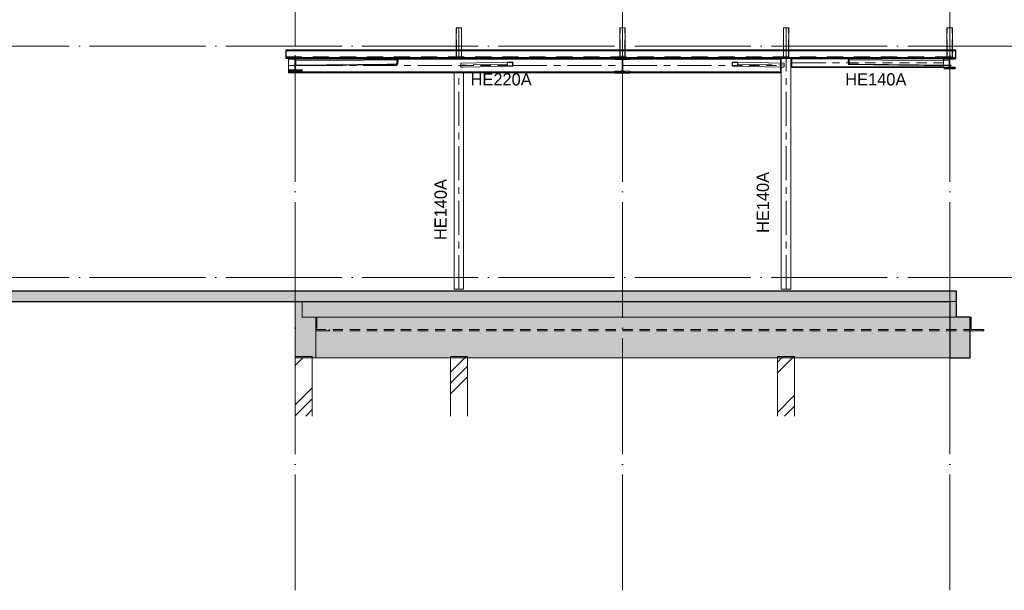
# Model space of a CAD drawing. Header units: millimetres. Extents: x -1359 to 538036, y -4592 to 9900.
# Tile 26 of 43: x 335342 to 349785, y -4592 to 3789. Entities that reach past the tile are written whole.
import ezdxf

# ---------------------------------------------------------------- set-up
doc = ezdxf.new("R2010")
doc.units = ezdxf.units.MM
for name, pattern in [('Overhead', [396.875, 238.125, -158.75]), ('WSP_hartlijn', [800, 500, -100, 100, -100]), ('WSP_hhidden', [250, 150, -100]), ('WSP_stramienlijn', [2000, 1700, -150, 0, -150])]:
    doc.linetypes.add(name, pattern=pattern)
for name, color, linetype, lineweight in [('00_algemeen - 0_18mm', 1, 'Continuous', 13), ('00_algemeen - hartlijn', 7, 'WSP_hartlijn', 13), ('00_algemeen - hhidden - 0_13mm', 7, 'WSP_hhidden', 13), ('00_algemeen - overhead', 7, 'Overhead', 13), ('07_stramien', 4, 'Continuous', 13), ('07_stramien - levels', 7, 'Continuous', 13), ('16_funderingsconstructies', 2, 'Continuous', 18), ('16_funderingsconstructies - voeten en balken -cut-', 3, 'Continuous', 25), ('17_paalfunderingen - prefab', 2, 'Continuous', 18), ('23_vloeren', 2, 'Continuous', 18), ('23_vloeren - hatch', 1, 'Continuous', 18), ('23_vloeren -cut-', 3, 'Continuous', 25), ('28_hoofddraagconstructies - kolommen en liggers', 1, 'Continuous', 13), ('28_hoofddraagconstructies - kolommen en liggers - staal', 1, 'Continuous', 13), ('28_hoofddraagconstructies - kolommen en liggers - staal -cut-', 2, 'Continuous', 13), ('28_hoofddraagconstructies - tags', 7, 'Continuous', 18)]:
    doc.layers.add(name, color=color, linetype=linetype, lineweight=lineweight)
doc.layers.add('16_funderingsconstructies - voeten en balken', color=2, linetype='Continuous')
doc.styles.add('Revittext_1', font='txt', dxfattribs={"height": 180})
pattern_1 = [(45, (9142.7, 0), (-449.013, 449.013), []), (45, (9301.45, 0), (0, 898.026), []), (45, (8983.95, 0), (0, 898.026), [])]

# ---------------------------------------------------------------- blocks, each defined once
blk = doc.blocks.new('28_WSP_SC_staal - HE v21-0 - HE140A - S235-1323464-as 5_')
at = {"layer": '00_algemeen - hartlijn'}
blk.add_line((21800, -170), (21800, 3010), dxfattribs=at)
blk = doc.blocks.new('28_WSP_SF_staal - RHS v18-0 - SHSC 60x60x4 - S275-1332421-as 5_')
at = {"layer": '28_hoofddraagconstructies - kolommen en liggers', "linetype": 'WSP_hhidden'}
h = blk.add_hatch(color=256, dxfattribs=at)
h.paths.add_polyline_path([(22583, 3105), (22585, 3106), (22583, 3109)])
h.paths.add_polyline_path([(22580, 3105), (22583, 3105), (22582, 3109)])
h.paths.add_polyline_path([(22518, 3105), (22517, 3109), (22516, 3105)])
h.paths.add_polyline_path([(22580, 3105), (22580, 3109), (22518, 3109), (22518, 3105), (22527, 3105)])
h.paths.add_polyline_path([(22516, 3105), (22516, 3109), (22514, 3106)])
h.paths.add_polyline_path([(22514, 3106), (22515, 3110), (22512, 3106)])
h.paths.add_polyline_path([(22585, 3106), (22587, 3107), (22584, 3110)])
h.paths.add_polyline_path([(22512, 3106), (22513, 3111), (22510, 3107)])
h.paths.add_polyline_path([(22591, 3111), (22592, 3113), (22592, 3159), (22587, 3157), (22586, 3113)])
h.paths.add_polyline_path([(22590, 3110), (22591, 3111), (22586, 3112)])
h.paths.add_polyline_path([(22587, 3107), (22590, 3110), (22585, 3111)])
h.paths.add_polyline_path([(22507, 3112), (22512, 3113), (22513, 3157), (22508, 3159), (22508, 3157), (22507, 3113)])
h.paths.add_polyline_path([(22508, 3110), (22513, 3112), (22507, 3112)])
h.paths.add_polyline_path([(22510, 3107), (22513, 3112), (22508, 3110), (22509, 3109)])
h.paths.add_polyline_path([(22587, 3158), (22592, 3159), (22592, 3160)])
h.paths.add_polyline_path([(22514, 3158), (22509, 3161), (22508, 3159)])
h.paths.add_polyline_path([(22584, 3165), (22581, 3165), (22582, 3161)])
h.paths.add_polyline_path([(22586, 3164), (22584, 3165), (22583, 3161)])
h.paths.add_polyline_path([(22588, 3164), (22586, 3164), (22584, 3160)])
h.paths.add_polyline_path([(22589, 3163), (22588, 3164), (22586, 3159)])
h.paths.add_polyline_path([(22586, 3159), (22592, 3160), (22589, 3163)])
h.paths.add_polyline_path([(22514, 3164), (22517, 3161), (22517, 3165)])
h.paths.add_polyline_path([(22512, 3163), (22516, 3160), (22514, 3164)])
h.paths.add_polyline_path([(22514, 3159), (22512, 3163), (22509, 3161)])
h.paths.add_polyline_path([(22518, 3161), (22519, 3165), (22517, 3165)])
h.paths.add_polyline_path([(22527, 3161), (22581, 3161), (22581, 3165), (22519, 3165), (22519, 3161)])
at = {"layer": '00_algemeen - hartlijn'}
blk.add_line((22507, 3135), (21829, 3122), dxfattribs=at)
at = {"layer": '28_hoofddraagconstructies - kolommen en liggers - staal'}
for p, q in [((21829, 3100), (21829, 3144)), ((22519, 3165), (21835, 3151)), ((21866, 3091), (21835, 3091)), ((21866, 3091), (22581, 3105))]:
    blk.add_line(p, q, dxfattribs=at)
for centre, start_param, end_param in [((21835, 3143), 0, 1.542564), ((21835, 3099), 1.542564, 3.11336)]:
    blk.add_ellipse(centre, major_axis=(-0.16, 8), ratio=0.706966, start_param=start_param, end_param=end_param, dxfattribs=at)
at = {"layer": '28_hoofddraagconstructies - kolommen en liggers - staal -cut-'}
for p, q in [((22508, 3157), (22507, 3113)), ((22512, 3113), (22513, 3157)), ((22580, 3109), (22518, 3109)), ((22518, 3105), (22579, 3105)), ((22581, 3165), (22519, 3165)), ((22519, 3165), (22519, 3165)), ((22519, 3161), (22581, 3161)), ((22587, 3157), (22586, 3113)), ((22592, 3113), (22593, 3157))]:
    blk.add_line(p, q, dxfattribs=at)
at = {"layer": '28_hoofddraagconstructies - kolommen en liggers - staal -cut-', "flags": 128}
for points in [[(22507, 3113), (22507, 3112), (22508, 3110), (22509, 3109), (22510, 3107), (22512, 3106), (22514, 3106), (22516, 3105), (22518, 3105)], [(22518, 3165), (22517, 3165), (22514, 3164), (22512, 3163), (22510, 3162), (22509, 3161), (22508, 3159), (22508, 3157)], [(22518, 3109), (22517, 3109), (22516, 3109), (22515, 3110), (22514, 3110), (22513, 3111), (22513, 3112), (22513, 3112), (22512, 3113)], [(22513, 3157), (22514, 3158), (22514, 3159), (22515, 3160), (22516, 3160), (22517, 3161), (22518, 3161), (22519, 3161)], [(22593, 3157), (22592, 3159), (22592, 3160), (22591, 3162), (22589, 3163), (22588, 3164), (22586, 3164), (22584, 3165), (22581, 3165)], [(22581, 3161), (22582, 3161), (22583, 3161), (22584, 3160), (22585, 3160), (22586, 3159), (22586, 3159), (22587, 3158), (22587, 3157)], [(22581, 3105), (22583, 3105), (22585, 3106), (22587, 3107), (22589, 3108), (22590, 3110), (22591, 3111), (22592, 3113)], [(22586, 3113), (22586, 3112), (22585, 3111), (22585, 3111), (22584, 3110), (22583, 3109), (22582, 3109)]]:
    blk.add_lwpolyline(points, dxfattribs=at)
blk = doc.blocks.new('28_WSP_SC_staal - HE v21-0 - HE140A - S235-1323463-as 5_')
at = {"layer": '00_algemeen - hartlijn'}
blk.add_line((26600, -170), (26600, 3220), dxfattribs=at)
at = {"layer": '28_hoofddraagconstructies - kolommen en liggers', "linetype": 'WSP_hhidden'}
for p, q in [((26530, 3220), (26670, 3220)), ((26530, 3091), (26530, 3152))]:
    blk.add_line(p, q, dxfattribs=at)
at = {"layer": '28_hoofddraagconstructies - kolommen en liggers - staal'}
for p, q in [((26530, 3152), (26530, 3220)), ((26670, 3220), (26670, -170)), ((26530, -170), (26530, 3091)), ((26670, -170), (26530, -170))]:
    blk.add_line(p, q, dxfattribs=at)
blk = doc.blocks.new('28_WSP_SF_staal - HE v21-0 - HE220A-1150464-as 5_')
at = {"layer": '00_algemeen - hartlijn'}
for p, q in [((19300, 3115), (19395, 3115)), ((19404, 3115), (19429, 3115)), ((19438, 3115), (19587, 3115)), ((19596, 3115), (21867, 3115)), ((22592, 3115), (24195, 3115)), ((24205, 3115), (25808, 3115))]:
    blk.add_line(p, q, dxfattribs=at)
at = {"layer": '28_hoofddraagconstructies - kolommen en liggers', "linetype": 'WSP_hhidden'}
for p, q in [((19300, 3209), (19500, 3209)), ((19300, 3207), (19300, 3208)), ((19422, 3220), (19378, 3220)), ((24310, 3220), (24090, 3220)), ((24090, 3209), (24310, 3209)), ((19396, 3115), (19404, 3115)), ((21867, 3115), (22592, 3115)), ((24195, 3115), (24205, 3115)), ((25808, 3115), (26517, 3115)), ((26517, 3152), (26517, 3091)), ((19300, 3022), (19300, 3022)), ((24090, 3021), (24310, 3021)), ((24090, 3010), (24310, 3010))]:
    blk.add_line(p, q, dxfattribs=at)
at = {"layer": '28_hoofddraagconstructies - kolommen en liggers - staal'}
for p, q in [((19300, 3191), (19300, 3207)), ((19300, 3050), (19300, 3191)), ((24090, 3220), (19500, 3220)), ((19500, 3209), (24090, 3209)), ((26517, 3220), (24310, 3220)), ((24310, 3209), (26517, 3209)), ((26517, 3220), (26517, 3209)), ((26517, 3209), (26517, 3191)), ((26517, 3191), (26517, 3152)), ((26517, 3091), (26517, 3039)), ((26517, 3039), (26517, 3021)), ((19300, 3021), (19300, 3022)), ((19300, 3010), (19300, 3021)), ((19300, 3021), (24090, 3021)), ((19300, 3010), (24090, 3010)), ((24310, 3021), (26517, 3021)), ((24310, 3010), (26517, 3010)), ((26517, 3021), (26517, 3010))]:
    blk.add_line(p, q, dxfattribs=at)
blk = doc.blocks.new('28_WSP_SF_staal - HE v21-0 - HE140A-1328805-as 5_')
at = {"layer": '00_algemeen - hartlijn'}
for p, q in [((26683, 3154), (27512, 3154)), ((28887, 3154), (28907, 3154))]:
    blk.add_line(p, q, dxfattribs=at)
at = {"layer": '28_hoofddraagconstructies - kolommen en liggers', "linetype": 'WSP_hhidden'}
blk.add_line((27512, 3154), (28886, 3154), dxfattribs=at)
blk = doc.blocks.new('17_WSP_FD_prefab - fundatiepaal v18-0 - 250x250-1088808-as 5_')
at = {"layer": '16_funderingsconstructies', "lineweight": 13}
h = blk.add_hatch(dxfattribs=at)
h.set_pattern_fill('FP_1', color=50, style=0, pattern_type=2)
h.set_pattern_definition(pattern_1)
h.paths.add_polyline_path([(19500, -2034), (19650, -2034), (19650, -1180), (19400, -1180), (19400, -2034)])
at = {"layer": '16_funderingsconstructies', "color": 135, "lineweight": 13}
for q in [(19400, -1160), (19650, -1180)]:
    blk.add_line((19650, -1160), q, dxfattribs=at)
at = {"layer": '17_paalfunderingen - prefab', "color": 55}
for p, q in [((19400, -2034), (19400, -1180)), ((19650, -1180), (19650, -2034))]:
    blk.add_line(p, q, dxfattribs=at)
blk = doc.blocks.new('17_WSP_FD_prefab - fundatiepaal v18-0 - 250x250-V80-as 5_')
at = {"layer": '16_funderingsconstructies', "lineweight": 13}
h = blk.add_hatch(dxfattribs=at)
h.set_pattern_fill('FP_1', color=50, style=0, pattern_type=2)
h.set_pattern_definition(pattern_1)
h.paths.add_polyline_path([(21675, -2034), (21925, -2034), (21925, -1160), (21675, -1160)])
at = {"layer": '17_paalfunderingen - prefab', "color": 55}
for p, q in [((21675, -2034), (21675, -1160)), ((21925, -1160), (21675, -1160)), ((21925, -1160), (21925, -2034))]:
    blk.add_line(p, q, dxfattribs=at)
blk = doc.blocks.new('17_WSP_FD_prefab - fundatiepaal v18-0 - 250x250-V81-as 5_')
at = {"layer": '16_funderingsconstructies', "lineweight": 13}
h = blk.add_hatch(dxfattribs=at)
h.set_pattern_fill('FP_1', color=50, style=0, pattern_type=2)
h.set_pattern_definition(pattern_1)
h.paths.add_polyline_path([(26475, -2034), (26725, -2034), (26725, -1160), (26475, -1160)])
at = {"layer": '17_paalfunderingen - prefab', "color": 55}
for p, q in [((26475, -2034), (26475, -1160)), ((26725, -1160), (26475, -1160)), ((26725, -1160), (26725, -2034))]:
    blk.add_line(p, q, dxfattribs=at)
blk = doc.blocks.new('28_WSP_SF_staal - HFL v21-0 - Lequ 200x200x16 - S235-1217671-as 5_')
at = {"layer": '28_hoofddraagconstructies - kolommen en liggers', "linetype": 'WSP_hhidden'}
blk.add_line((19700, -764), (29300, -764), dxfattribs=at)
blk = doc.blocks.new('28_WSP_SC_staal - RHS v18-0 - SHSC 80x80x4 - S275-V88-as 5_')
at = {"layer": '00_algemeen - hartlijn'}
blk.add_line((29000, 3341), (29000, 3670), dxfattribs=at)
at = {"layer": '00_algemeen - hhidden - 0_13mm'}
for p, q in [((28964, 3341), (28964, 3670)), ((29036, 3341), (29036, 3670))]:
    blk.add_line(p, q, dxfattribs=at)
at = {"layer": '28_hoofddraagconstructies - kolommen en liggers', "linetype": 'WSP_hhidden'}
for p, q in [((28960, 3341), (28960, 3220)), ((28964, 3220), (28964, 3341)), ((29000, 3220), (29000, 3341)), ((29036, 3220), (29036, 3341)), ((29040, 3220), (29040, 3341)), ((28968, 3220), (28960, 3220)), ((29032, 3220), (28968, 3220)), ((29040, 3220), (29032, 3220))]:
    blk.add_line(p, q, dxfattribs=at)
at = {"layer": '28_hoofddraagconstructies - kolommen en liggers - staal'}
for p, q in [((28960, 3670), (28960, 3341)), ((28960, 3670), (28968, 3670)), ((28968, 3670), (29032, 3670)), ((29032, 3670), (29040, 3670)), ((29040, 3341), (29040, 3670))]:
    blk.add_line(p, q, dxfattribs=at)
blk = doc.blocks.new('28_WSP_SC_staal - RHS v18-0 - SHSC 80x80x4 - S275-V89-as 5_')
at = {"layer": '00_algemeen - hartlijn'}
blk.add_line((26600, 3341), (26600, 3670), dxfattribs=at)
at = {"layer": '00_algemeen - hhidden - 0_13mm'}
for p, q in [((26564, 3341), (26564, 3670)), ((26636, 3341), (26636, 3670))]:
    blk.add_line(p, q, dxfattribs=at)
at = {"layer": '28_hoofddraagconstructies - kolommen en liggers', "linetype": 'WSP_hhidden'}
for p, q in [((26560, 3341), (26560, 3220)), ((26564, 3220), (26564, 3341)), ((26600, 3220), (26600, 3341)), ((26636, 3220), (26636, 3341)), ((26640, 3220), (26640, 3341))]:
    blk.add_line(p, q, dxfattribs=at)
at = {"layer": '28_hoofddraagconstructies - kolommen en liggers - staal'}
for p, q in [((26560, 3670), (26560, 3341)), ((26560, 3670), (26568, 3670)), ((26568, 3670), (26632, 3670)), ((26632, 3670), (26640, 3670)), ((26640, 3341), (26640, 3670))]:
    blk.add_line(p, q, dxfattribs=at)
blk = doc.blocks.new('28_WSP_SC_staal - RHS v18-0 - SHSC 80x80x4 - S275-V90-as 5_')
at = {"layer": '00_algemeen - hartlijn'}
blk.add_line((24200, 3341), (24200, 3670), dxfattribs=at)
at = {"layer": '00_algemeen - hhidden - 0_13mm'}
for p, q in [((24164, 3341), (24164, 3670)), ((24236, 3341), (24236, 3670))]:
    blk.add_line(p, q, dxfattribs=at)
at = {"layer": '28_hoofddraagconstructies - kolommen en liggers', "linetype": 'WSP_hhidden'}
for p, q in [((24160, 3341), (24160, 3220)), ((24164, 3220), (24164, 3341)), ((24200, 3220), (24200, 3341)), ((24236, 3220), (24236, 3341)), ((24240, 3220), (24240, 3341))]:
    blk.add_line(p, q, dxfattribs=at)
at = {"layer": '28_hoofddraagconstructies - kolommen en liggers - staal'}
for p, q in [((24160, 3670), (24160, 3341)), ((24160, 3670), (24168, 3670)), ((24168, 3670), (24232, 3670)), ((24232, 3670), (24240, 3670)), ((24240, 3341), (24240, 3670))]:
    blk.add_line(p, q, dxfattribs=at)
blk = doc.blocks.new('28_WSP_SC_staal - RHS v18-0 - SHSC 80x80x4 - S275-V91-as 5_')
at = {"layer": '00_algemeen - hartlijn'}
blk.add_line((21800, 3341), (21800, 3670), dxfattribs=at)
at = {"layer": '00_algemeen - hhidden - 0_13mm'}
for p, q in [((21764, 3341), (21764, 3670)), ((21836, 3341), (21836, 3670))]:
    blk.add_line(p, q, dxfattribs=at)
at = {"layer": '28_hoofddraagconstructies - kolommen en liggers', "linetype": 'WSP_hhidden'}
for p, q in [((21760, 3341), (21760, 3220)), ((21764, 3220), (21764, 3341)), ((21800, 3220), (21800, 3341)), ((21836, 3220), (21836, 3341)), ((21840, 3220), (21840, 3341))]:
    blk.add_line(p, q, dxfattribs=at)
at = {"layer": '28_hoofddraagconstructies - kolommen en liggers - staal'}
for p, q in [((21760, 3670), (21760, 3341)), ((21760, 3670), (21768, 3670)), ((21768, 3670), (21832, 3670)), ((21832, 3670), (21840, 3670)), ((21840, 3341), (21840, 3670))]:
    blk.add_line(p, q, dxfattribs=at)
blk = doc.blocks.new('28_WSP_SF_staal - HFL v21-0 - Lequ 70x70x7-1325706-as 5_')
at = {"layer": '28_hoofddraagconstructies - kolommen en liggers', "linetype": 'WSP_hhidden'}
blk.add_hatch(color=256, dxfattribs=at).paths.add_polyline_path([(20746, 3128), (20904, 3128), (20907, 3198), (20898, 3198), (20891, 3194), (20889, 3143), (20886, 3140), (20882, 3137), (20872, 3135), (20869, 3135), (20750, 3134), (20749, 3133), (20747, 3131)])
for p, q in [((19404, 3122), (19396, 3122)), ((19404, 3115), (19396, 3115)), ((19404, 3114), (19396, 3114)), ((20872, 3135), (20869, 3135))]:
    blk.add_line(p, q, dxfattribs=at)
blk.add_ellipse((19402, 3130), major_axis=(-0.09, 9), ratio=0.442926, start_param=3.642922, end_param=3.904721, dxfattribs=at)
at = {"layer": '28_hoofddraagconstructies - kolommen en liggers - staal'}
for p, q in [((19406, 3129), (19406, 3179)), ((20901, 3198), (19408, 3183)), ((19378, 3115), (19378, 3117)), ((19395, 3115), (19378, 3115)), ((19395, 3114), (19379, 3115)), ((19395, 3122), (19380, 3122)), ((20757, 3135), (19404, 3122)), ((20746, 3128), (19404, 3115)), ((19409, 3113), (19404, 3114)), ((20904, 3128), (19409, 3113))]:
    blk.add_line(p, q, dxfattribs=at)
for centre, major_axis, start_param, end_param in [((19408, 3179), (-0.04, 4.5), 0, 1.548526), ((19380, 3117), (-0.04, 4.5), 0, 1.548526), ((19402, 3130), (-0.09, 9), 3.942372, 4.690119)]:
    blk.add_ellipse(centre, major_axis=major_axis, ratio=0.442926, start_param=start_param, end_param=end_param, dxfattribs=at)
at = {"layer": '28_hoofddraagconstructies - kolommen en liggers - staal -cut-'}
for p, q in [((20891, 3194), (20889, 3144)), ((20902, 3198), (20901, 3198)), ((20907, 3198), (20902, 3198)), ((20904, 3128), (20907, 3198)), ((20747, 3131), (20746, 3128)), ((20746, 3128), (20904, 3128)), ((20869, 3135), (20757, 3135)), ((20757, 3135), (20757, 3135)), ((20869, 3135), (20869, 3135))]:
    blk.add_line(p, q, dxfattribs=at)
at = {"layer": '28_hoofddraagconstructies - kolommen en liggers - staal -cut-', "flags": 128}
for points in [[(20900, 3198), (20900, 3198), (20898, 3198), (20897, 3198), (20895, 3197), (20894, 3196), (20893, 3196), (20892, 3195), (20892, 3194), (20891, 3194)], [(20755, 3135), (20755, 3135), (20753, 3135), (20752, 3134), (20750, 3134), (20749, 3133), (20748, 3133), (20747, 3132), (20747, 3131), (20747, 3131)], [(20889, 3144), (20889, 3143), (20888, 3141), (20886, 3140), (20884, 3138), (20882, 3137), (20879, 3136), (20876, 3136), (20872, 3135)]]:
    blk.add_lwpolyline(points, dxfattribs=at)
blk = doc.blocks.new('28_WSP_SF_staal - HFL v21-0 - Lequ 70x70x7-1325703-as 5_')
at = {"layer": '28_hoofddraagconstructies - kolommen en liggers', "linetype": 'WSP_hhidden'}
blk.add_hatch(color=256, dxfattribs=at).paths.add_polyline_path([(27615, 3128), (27669, 3128), (27665, 3134), (27659, 3135), (27541, 3136), (27531, 3139), (27528, 3142), (27528, 3144), (27526, 3194), (27517, 3198), (27510, 3198), (27513, 3128), (27530, 3128)])
for p, q in [((27548, 3135), (27544, 3135)), ((29003, 3122), (28997, 3122)), ((29003, 3115), (28997, 3115)), ((29003, 3114), (28997, 3114))]:
    blk.add_line(p, q, dxfattribs=at)
at = {"layer": '28_hoofddraagconstructies - kolommen en liggers - staal'}
for p, q in [((28992, 3183), (27516, 3198)), ((28994, 3179), (28994, 3129)), ((28991, 3113), (27513, 3128)), ((28997, 3122), (27659, 3135)), ((28997, 3115), (27669, 3128)), ((28997, 3114), (28991, 3113)), ((29021, 3122), (29003, 3122)), ((29022, 3115), (29003, 3114)), ((29022, 3115), (29003, 3115)), ((29022, 3117), (29022, 3115))]:
    blk.add_line(p, q, dxfattribs=at)
for centre, major_axis, start_param, end_param in [((28992, 3179), (0.04, 4.5), 4.73471, 6.283185), ((28998, 3130), (0.09, 9), 1.593117, 2.640315), ((29020, 3117), (0.04, 4.5), 4.73471, 6.283185)]:
    blk.add_ellipse(centre, major_axis=major_axis, ratio=0.447053, start_param=start_param, end_param=end_param, dxfattribs=at)
at = {"layer": '28_hoofddraagconstructies - kolommen en liggers - staal -cut-'}
for p, q in [((27516, 3198), (27510, 3198)), ((27510, 3198), (27513, 3128)), ((27516, 3198), (27516, 3198)), ((27528, 3144), (27526, 3194)), ((27513, 3128), (27669, 3128)), ((27659, 3135), (27548, 3135)), ((27548, 3135), (27548, 3135)), ((27659, 3135), (27659, 3135)), ((27669, 3128), (27669, 3131))]:
    blk.add_line(p, q, dxfattribs=at)
at = {"layer": '28_hoofddraagconstructies - kolommen en liggers - staal -cut-', "flags": 128}
for points in [[(27526, 3194), (27526, 3194), (27525, 3195), (27524, 3196), (27523, 3197), (27521, 3197), (27519, 3198), (27517, 3198), (27517, 3198)], [(27544, 3135), (27541, 3136), (27537, 3137), (27534, 3138), (27531, 3139), (27529, 3141), (27528, 3142), (27528, 3144)], [(27669, 3131), (27669, 3131), (27668, 3132), (27667, 3133), (27666, 3134), (27665, 3134), (27663, 3135), (27661, 3135), (27660, 3135)]]:
    blk.add_lwpolyline(points, dxfattribs=at)
blk = doc.blocks.new('28_WSP_SF_staal - RHS v18-0 - SHSC 60x60x4 - S275-1332407-as 5_')
at = {"layer": '28_hoofddraagconstructies - kolommen en liggers', "linetype": 'WSP_hhidden'}
h = blk.add_hatch(color=256, dxfattribs=at)
h.paths.add_polyline_path([(25882, 3105), (25884, 3105), (25883, 3109)])
h.paths.add_polyline_path([(25817, 3105), (25817, 3109), (25815, 3106)])
h.paths.add_polyline_path([(25820, 3105), (25818, 3109), (25817, 3105)])
h.paths.add_polyline_path([(25834, 3105), (25882, 3105), (25882, 3109), (25820, 3109), (25820, 3105)])
h.paths.add_polyline_path([(25884, 3105), (25886, 3106), (25884, 3109)])
h.paths.add_polyline_path([(25886, 3106), (25888, 3106), (25885, 3110)])
h.paths.add_polyline_path([(25815, 3106), (25816, 3110), (25813, 3107)])
h.paths.add_polyline_path([(25888, 3106), (25890, 3107), (25887, 3111)])
h.paths.add_polyline_path([(25809, 3111), (25814, 3113), (25813, 3157), (25808, 3159), (25807, 3157), (25808, 3113)])
h.paths.add_polyline_path([(25810, 3110), (25814, 3112), (25809, 3111)])
h.paths.add_polyline_path([(25813, 3107), (25815, 3111), (25810, 3110), (25811, 3108)])
h.paths.add_polyline_path([(25893, 3112), (25893, 3113), (25892, 3159), (25887, 3157), (25888, 3113)])
h.paths.add_polyline_path([(25892, 3110), (25893, 3112), (25887, 3112)])
h.paths.add_polyline_path([(25890, 3107), (25892, 3110), (25887, 3112)])
h.paths.add_polyline_path([(25813, 3158), (25808, 3160), (25808, 3159)])
h.paths.add_polyline_path([(25886, 3158), (25892, 3159), (25891, 3161)])
h.paths.add_polyline_path([(25816, 3165), (25818, 3161), (25819, 3165)])
h.paths.add_polyline_path([(25814, 3164), (25817, 3161), (25816, 3165)])
h.paths.add_polyline_path([(25812, 3164), (25816, 3160), (25814, 3164)])
h.paths.add_polyline_path([(25811, 3163), (25814, 3159), (25812, 3164)])
h.paths.add_polyline_path([(25814, 3159), (25811, 3163), (25808, 3160)])
h.paths.add_polyline_path([(25886, 3164), (25883, 3165), (25883, 3161)])
h.paths.add_polyline_path([(25888, 3163), (25886, 3164), (25884, 3160)])
h.paths.add_polyline_path([(25886, 3159), (25891, 3161), (25888, 3163)])
h.paths.add_polyline_path([(25882, 3161), (25883, 3165), (25881, 3165)])
h.paths.add_polyline_path([(25834, 3161), (25881, 3161), (25881, 3165), (25819, 3165), (25819, 3161)])
at = {"layer": '00_algemeen - hartlijn'}
blk.add_line((25893, 3135), (26571, 3122), dxfattribs=at)
at = {"layer": '28_hoofddraagconstructies - kolommen en liggers', "linetype": 'WSP_hhidden'}
for p in [(26530, 3091), (26565, 3091)]:
    blk.add_line(p, (26534, 3091), dxfattribs=at)
at = {"layer": '28_hoofddraagconstructies - kolommen en liggers - staal'}
for p, q in [((25819, 3105), (26530, 3091)), ((26565, 3151), (25881, 3165)), ((26571, 3144), (26571, 3100))]:
    blk.add_line(p, q, dxfattribs=at)
for centre, start_param, end_param in [((26565, 3143), 4.740621, 6.283185), ((26565, 3099), 3.169825, 4.740621)]:
    blk.add_ellipse(centre, major_axis=(0.16, 8), ratio=0.706966, start_param=start_param, end_param=end_param, dxfattribs=at)
at = {"layer": '28_hoofddraagconstructies - kolommen en liggers - staal -cut-'}
for p, q in [((25807, 3157), (25808, 3113)), ((25814, 3113), (25813, 3157)), ((25881, 3165), (25819, 3165)), ((25819, 3161), (25881, 3161)), ((25882, 3109), (25820, 3109)), ((25820, 3109), (25820, 3109)), ((25821, 3105), (25882, 3105)), ((25881, 3165), (25881, 3165)), ((25887, 3157), (25888, 3113)), ((25893, 3113), (25892, 3157))]:
    blk.add_line(p, q, dxfattribs=at)
at = {"layer": '28_hoofddraagconstructies - kolommen en liggers - staal -cut-', "flags": 128}
for points in [[(25819, 3165), (25816, 3165), (25814, 3164), (25812, 3164), (25811, 3163), (25809, 3162), (25808, 3160), (25808, 3159), (25807, 3157)], [(25808, 3113), (25809, 3111), (25810, 3110), (25811, 3108), (25813, 3107), (25815, 3106), (25817, 3105), (25819, 3105)], [(25813, 3157), (25813, 3158), (25814, 3159), (25814, 3159), (25815, 3160), (25816, 3160), (25817, 3161), (25818, 3161), (25819, 3161)], [(25818, 3109), (25817, 3109), (25816, 3110), (25815, 3111), (25815, 3111), (25814, 3112), (25814, 3113)], [(25881, 3161), (25882, 3161), (25883, 3161), (25884, 3160), (25885, 3160), (25886, 3159), (25886, 3158), (25887, 3157)], [(25891, 3161), (25890, 3162), (25888, 3163), (25886, 3164), (25883, 3165), (25882, 3165)], [(25882, 3105), (25884, 3105), (25886, 3106), (25888, 3106), (25890, 3107), (25891, 3109), (25892, 3110), (25893, 3112), (25893, 3113)], [(25888, 3113), (25887, 3112), (25887, 3112), (25887, 3111), (25886, 3110), (25885, 3110), (25884, 3109), (25883, 3109), (25882, 3109)], [(25892, 3157), (25892, 3159), (25891, 3161)]]:
    blk.add_lwpolyline(points, dxfattribs=at)

msp = doc.modelspace()

# ---------------------------------------------------------------- hatches: boundary and pattern name
at = {"layer": '16_funderingsconstructies - voeten en balken'}
for points in [[(339384.4, -1180), (339684.4, -1180), (339684.4, -580), (339484.4, -580), (339484.4, -350), (339384.4, -350), (339384.4, -514.6)], [(339684.4, -1180), (348984.4, -1180), (348984.4, -350), (339484.4, -350), (339484.4, -580), (339684.4, -580)], [(349284.4, -1180), (349284.4, -580), (349084.4, -580), (349084.4, -350), (348984.4, -350), (348984.4, -1180)]]:
    msp.add_hatch(color=90, dxfattribs=at).paths.add_polyline_path(points)
at = {"layer": '23_vloeren - hatch'}
msp.add_hatch(color=10, dxfattribs=at).paths.add_polyline_path([(349084.4, -350), (349084.4, -200), (323604.4, -200), (323604.4, -350), (348984.4, -350)])
at = {"layer": '28_hoofddraagconstructies - kolommen en liggers - staal'}
for points in [[(339484.4, 3035.1), (339484.4, 3050.1), (339402.9, 3050.5), (339395.7, 3054), (339390.7, 3060.3), (339388.9, 3068.1), (339389.4, 3206.1), (339392.8, 3213.3), (339399.1, 3218.3), (339406.9, 3220.1), (339484.4, 3220.1), (339484.4, 3235.1), (339284.4, 3235.1), (339284.4, 3220.1), (339365.9, 3219.7), (339373.1, 3216.2), (339378.1, 3209.9), (339379.9, 3202.1), (339379.5, 3064.1), (339376, 3056.9), (339369.7, 3051.9), (339361.9, 3050.1), (339284.4, 3050.1), (339284.4, 3035.1)], [(344292.4, 3015.1), (344294.4, 3015.1), (344294.4, 3031.1), (344203.2, 3031.5), (344195.9, 3035), (344191, 3041.3), (344189.2, 3049.1), (344189.6, 3205.1), (344193.1, 3212.3), (344199.4, 3217.3), (344207.6, 3219.1), (344294.4, 3219.1), (344294.4, 3235.1), (344074.4, 3235.1), (344074.4, 3219.1), (344165.7, 3218.7), (344172.9, 3215.2), (344177.9, 3208.9), (344179.7, 3201.1), (344179.2, 3045.1), (344175.7, 3037.9), (344169.5, 3032.9), (344161.7, 3031.1), (344074.4, 3031.1), (344074.4, 3015.1)], [(349040.5, 3083.1), (349064.4, 3083.1), (349064.4, 3092.1), (348999.1, 3092.5), (348993.1, 3095.4), (348988.9, 3100.6), (348987.4, 3107.1), (348987.8, 3214.4), (348990.7, 3220.5), (348995.9, 3224.6), (349002.4, 3226.1), (349064.4, 3226.1), (349064.4, 3235.1), (348904.4, 3235.1), (348904.4, 3226.1), (348969.8, 3225.7), (348975.8, 3222.8), (348979.9, 3217.6), (348981.4, 3211.1), (348981, 3103.7), (348978.1, 3097.7), (348972.9, 3093.6), (348966.4, 3092.1), (348904.4, 3092.1), (348904.4, 3083.1)], [(349484.4, -780), (349484.4, -773), (349481.8, -766.6), (349475.4, -764), (349318.4, -764), (349305.7, -758.7), (349300.4, -746), (349300.4, -589), (349297.8, -582.6), (349291.4, -580), (349284.4, -580), (349284.4, -780)]]:
    msp.add_hatch(color=256, dxfattribs=at).paths.add_polyline_path(points)

# ---------------------------------------------------------------- linework, layer by layer
at = {"layer": '00_algemeen - 0_18mm'}
msp.add_line((339244.4, 3330.3), (349074.4, 3330.3), dxfattribs=at)
at = {"layer": '00_algemeen - overhead'}
msp.add_line((339244.4, 3243.9), (349074.4, 3243.9), dxfattribs=at)
at = {"layer": '07_stramien', "linetype": 'WSP_stramienlijn'}
for p, q in [((339384.4, -4592.4), (339384.4, 9000)), ((344184.4, -4592.4), (344184.4, 9000)), ((348984.4, -4592.4), (348984.4, 9000))]:
    msp.add_line(p, q, dxfattribs=at)
at = {"layer": '07_stramien - levels', "linetype": 'WSP_stramienlijn'}
for p, q in [((320366.6, 3400), (363635.4, 3400)), ((320366.6, 0), (363635.4, 0))]:
    msp.add_line(p, q, dxfattribs=at)
at = {"layer": '16_funderingsconstructies - voeten en balken', "color": 55, "lineweight": 18}
for p, q in [((339384.4, -1180), (339384.4, -350)), ((349084.4, -350), (348984.4, -350)), ((339684.4, -1180), (339384.4, -1180)), ((339684.4, -1180), (348984.4, -1180))]:
    msp.add_line(p, q, dxfattribs=at)
at = {"layer": '16_funderingsconstructies - voeten en balken -cut-', "color": 8}
for p, q in [((348984.4, -350), (348984.4, -1180)), ((349084.4, -580), (349084.4, -350)), ((349284.4, -580), (349084.4, -580)), ((349284.4, -1180), (349284.4, -580)), ((348984.4, -1180), (349284.4, -1180))]:
    msp.add_line(p, q, dxfattribs=at)
at = {"layer": '23_vloeren'}
for p, q in [((339244.4, 3233.1), (339244.4, 3218.1)), ((339244.4, 3218.1), (339284.4, 3218.1)), ((346501.7, 3218.1), (346514.4, 3218.1)), ((346654.4, 3218.1), (346666.4, 3218.1)), ((348891.7, 3218.1), (348904.4, 3218.1)), ((349064.4, 3218.1), (349074.4, 3218.1)), ((349074.4, 3218.1), (349074.4, 3233.1))]:
    msp.add_line(p, q, dxfattribs=at)
at = {"layer": '23_vloeren', "linetype": 'WSP_hhidden', "lineweight": 13}
for p, q in [((339284.5, 3218.1), (344167.1, 3218.1)), ((344167.4, 3218.1), (344201.5, 3218.1)), ((344201.8, 3218.1), (346501.7, 3218.1)), ((346514.5, 3218.1), (346654.4, 3218.1)), ((346666.5, 3218.1), (348891.7, 3218.1)), ((348904.5, 3218.1), (349064.4, 3218.1))]:
    msp.add_line(p, q, dxfattribs=at)
at = {"layer": '23_vloeren', "color": 55}
msp.add_line((348984.4, -350), (349084.4, -350), dxfattribs=at)
at = {"layer": '23_vloeren -cut-'}
for p, q in [((349074.4, 3341.1), (339244.4, 3341.1)), ((339244.4, 3341.1), (339244.4, 3233.1)), ((349074.4, 3233.1), (349074.4, 3341.1)), ((339244.4, 3233.1), (349074.4, 3233.1))]:
    msp.add_line(p, q, dxfattribs=at)
at = {"layer": '23_vloeren -cut-', "color": 8}
for p, q in [((349084.4, -200), (323604.4, -200)), ((349084.4, -350), (349084.4, -200)), ((324984.4, -350), (348984.4, -350))]:
    msp.add_line(p, q, dxfattribs=at)
at = {"layer": '28_hoofddraagconstructies - kolommen en liggers', "linetype": 'WSP_hhidden'}
for p, q in [((348891.7, 3220.1), (346667.1, 3220.1)), ((348891.7, 3184), (348891.7, 3114.2)), ((339684.4, -780), (339684.4, -580)), ((339684.4, -580), (339684.4, -780)), ((339700.4, -589), (339700.4, -746)), ((339884.4, -780), (339684.4, -780)), ((339684.4, -780), (349284.4, -780)), ((339684.4, -780), (339884.4, -780)), ((339884.4, -773), (339884.4, -780))]:
    msp.add_line(p, q, dxfattribs=at)
at = {"layer": '28_hoofddraagconstructies - kolommen en liggers', "color": 135}
for p, q in [((339484.4, -580), (339484.4, -350)), ((339684.4, -580), (339484.4, -580)), ((339684.4, -1180), (339684.4, -580)), ((349084.4, -580), (339684.4, -580))]:
    msp.add_line(p, q, dxfattribs=at)
at = {"layer": '28_hoofddraagconstructies - kolommen en liggers', "linetype": 'WSP_hhidden', "flags": 128}
for points in [[(339691.6, -580), (339697.8, -582.6), (339700.4, -589)], [(339700.4, -746), (339702.8, -755), (339709.4, -761.6), (339718.2, -764)], [(339875.6, -764), (339881.8, -766.6), (339884.4, -773)], [(349300.4, -746.4), (349302.8, -755), (349304.6, -757.6)], [(349306.9, -759.8), (349309.4, -761.6), (349318, -764)]]:
    msp.add_lwpolyline(points, dxfattribs=at)
at = {"layer": '28_hoofddraagconstructies - kolommen en liggers - staal'}
for p, q in [((339284.4, 3207.6), (339284.4, 3220.1)), ((339361.9, 3207.6), (339284.4, 3207.6)), ((339484.4, 3207.6), (339406.9, 3207.6)), ((339484.4, 3207.6), (339484.4, 3220.1)), ((344074.4, 3205.2), (344074.4, 3219.1)), ((344161.7, 3205.2), (344074.4, 3205.2)), ((344294.4, 3205.2), (344207.2, 3205.2)), ((344294.4, 3205.2), (344294.4, 3219.1)), ((346667.1, 3211.6), (346667.1, 3220.1)), ((346667.1, 3199.6), (346667.1, 3211.6)), ((346667.1, 3211.6), (348891.7, 3211.6)), ((346667.1, 3107.6), (346667.1, 3199.6)), ((348891.7, 3220.1), (348891.7, 3211.6)), ((348891.7, 3211.6), (348891.7, 3199.6)), ((348891.7, 3199.6), (348891.7, 3184.1)), ((348904.4, 3209.7), (348904.4, 3226.1)), ((348966.4, 3209.7), (348904.4, 3209.7)), ((349064.4, 3209.7), (349002.4, 3209.7)), ((349064.4, 3209.7), (349064.4, 3226.1)), ((339284.4, 3022.6), (339284.4, 3035.1)), ((339484.4, 3022.6), (339484.4, 3035.1)), ((346667.1, 3095.6), (346667.1, 3107.6)), ((346667.1, 3087.1), (346667.1, 3095.6)), ((346667.1, 3095.6), (348891.7, 3095.6)), ((346667.1, 3087.1), (348891.7, 3087.1)), ((348891.7, 3114.2), (348891.7, 3107.6)), ((348891.7, 3107.6), (348891.7, 3095.6)), ((348891.7, 3095.6), (348891.7, 3087.1)), ((348904.4, 3066.7), (348904.4, 3083.1)), ((349064.4, 3066.7), (348904.4, 3066.7)), ((349064.4, 3066.7), (349064.4, 3083.1)), ((339484.4, 3022.6), (339284.4, 3022.6)), ((341714.4, -170), (341714.4, 3010.1)), ((341854.4, 3010.1), (341854.4, -170)), ((344074.4, 3001.2), (344074.4, 3015.1)), ((344294.4, 3001.2), (344074.4, 3001.2)), ((344294.4, 3001.2), (344294.4, 3015.1)), ((341854.4, -170), (341714.4, -170)), ((349304.7, -757.6), (349306.8, -759.7))]:
    msp.add_line(p, q, dxfattribs=at)
for centre, major_axis, start_param, end_param in [((339361.9, 3189.6), (18, 0), 0.0211755, 1.5707963), ((339406.9, 3189.6), (18, 0), 1.5707963, 3.1204171), ((344161.7, 3187.2), (18, 0), 0.0211755, 1.5707963), ((344207.2, 3187.2), (18, 0), 1.5707963, 3.1204171), ((348966.4, 3194.7), (15, 0), 0.0254107, 1.5707963), ((349002.4, 3194.7), (15, 0), 1.5707963, 3.116182)]:
    msp.add_ellipse(centre, major_axis=major_axis, ratio=0.9998007, start_param=start_param, end_param=end_param, dxfattribs=at)
at = {"layer": '28_hoofddraagconstructies - kolommen en liggers - staal -cut-'}
for p, q in [((339284.4, 3235.1), (339284.4, 3220.1)), ((339484.4, 3235.1), (339284.4, 3235.1)), ((339284.4, 3220.1), (339361.9, 3220.1)), ((339379.9, 3202.1), (339379.9, 3068.1)), ((339388.9, 3068.1), (339388.9, 3202.1)), ((339406.9, 3220.1), (339484.4, 3220.1)), ((339484.4, 3220.1), (339484.4, 3235.1)), ((344074.4, 3235.1), (344074.4, 3219.1)), ((344294.4, 3235.1), (344074.4, 3235.1)), ((344074.4, 3219.1), (344161.7, 3219.1)), ((344179.7, 3201.1), (344179.7, 3049.1)), ((344189.2, 3049.1), (344189.2, 3201.1)), ((344207.2, 3219.1), (344294.4, 3219.1)), ((344294.4, 3219.1), (344294.4, 3235.1)), ((348904.4, 3235.1), (348904.4, 3226.1)), ((349064.4, 3235.1), (348904.4, 3235.1)), ((348904.4, 3226.1), (348966.4, 3226.1)), ((348981.4, 3211.1), (348981.4, 3107.1)), ((348987.4, 3107.1), (348987.4, 3211.1)), ((349002.4, 3226.1), (349064.4, 3226.1)), ((349064.4, 3226.1), (349064.4, 3235.1)), ((339361.9, 3050.1), (339284.4, 3050.1)), ((339284.4, 3050.1), (339284.4, 3035.1)), ((339284.4, 3035.1), (339484.4, 3035.1)), ((339484.4, 3050.1), (339406.9, 3050.1)), ((339484.4, 3035.1), (339484.4, 3050.1)), ((348966.4, 3092.1), (348904.4, 3092.1)), ((348904.4, 3092.1), (348904.4, 3083.1)), ((348904.4, 3083.1), (349064.4, 3083.1)), ((349064.4, 3092.1), (349002.4, 3092.1)), ((349064.4, 3083.1), (349064.4, 3092.1)), ((344161.7, 3031.1), (344074.4, 3031.1)), ((344074.4, 3031.1), (344074.4, 3015.1)), ((344074.4, 3015.1), (344294.4, 3015.1)), ((344294.4, 3031.1), (344207.2, 3031.1)), ((344294.4, 3015.1), (344294.4, 3031.1)), ((349291.4, -580), (349284.4, -580)), ((349284.4, -580), (349284.4, -780)), ((349300.4, -746), (349300.4, -589)), ((349284.4, -780), (349484.4, -780)), ((349475.4, -764), (349318.4, -764)), ((349484.4, -780), (349484.4, -773))]:
    msp.add_line(p, q, dxfattribs=at)
at = {"layer": '28_hoofddraagconstructies - kolommen en liggers - staal -cut-', "flags": 128}
for points in [[(339361.9, 3220.1), (339365.9, 3219.7), (339369.7, 3218.3), (339373.1, 3216.2), (339376, 3213.3), (339378.1, 3209.9), (339379.5, 3206.1), (339379.9, 3202.1)], [(339388.9, 3202.1), (339389.4, 3206.1), (339390.7, 3209.9), (339392.8, 3213.3), (339395.7, 3216.2), (339399.1, 3218.3), (339402.9, 3219.7), (339406.9, 3220.1)], [(344161.7, 3219.1), (344165.7, 3218.7), (344169.5, 3217.3), (344172.9, 3215.2), (344175.7, 3212.3), (344177.9, 3208.9), (344179.2, 3205.1), (344179.7, 3201.1)], [(344189.2, 3201.1), (344189.6, 3205.1), (344191, 3208.9), (344193.1, 3212.3), (344195.9, 3215.2), (344199.4, 3217.3), (344203.2, 3218.7), (344207.2, 3219.1)], [(348966.4, 3226.1), (348969.8, 3225.7), (348972.9, 3224.6), (348975.8, 3222.8), (348978.1, 3220.5), (348979.9, 3217.6), (348981, 3214.4), (348981.4, 3211.1)], [(348987.4, 3211.1), (348987.8, 3214.4), (348988.9, 3217.6), (348990.7, 3220.5), (348993.1, 3222.8), (348995.9, 3224.6), (348999.1, 3225.7), (349002.4, 3226.1)], [(339379.9, 3068.1), (339379.5, 3064.1), (339378.1, 3060.3), (339376, 3056.9), (339373.1, 3054), (339369.7, 3051.9), (339365.9, 3050.5), (339361.9, 3050.1)], [(339406.9, 3050.1), (339402.9, 3050.5), (339399.1, 3051.9), (339395.7, 3054), (339392.8, 3056.9), (339390.7, 3060.3), (339389.4, 3064.1), (339388.9, 3068.1)], [(344179.7, 3049.1), (344179.2, 3045.1), (344177.9, 3041.3), (344175.7, 3037.9), (344172.9, 3035), (344169.5, 3032.9), (344165.7, 3031.5), (344161.7, 3031.1)], [(344207.2, 3031.1), (344203.2, 3031.5), (344199.4, 3032.9), (344195.9, 3035), (344193.1, 3037.9), (344191, 3041.3), (344189.6, 3045.1), (344189.2, 3049.1)], [(348981.4, 3107.1), (348981, 3103.7), (348979.9, 3100.6), (348978.1, 3097.7), (348975.8, 3095.4), (348972.9, 3093.6), (348969.8, 3092.5), (348966.4, 3092.1)], [(349002.4, 3092.1), (348999.1, 3092.5), (348995.9, 3093.6), (348993.1, 3095.4), (348990.7, 3097.7), (348988.9, 3100.6), (348987.8, 3103.7), (348987.4, 3107.1)]]:
    msp.add_lwpolyline(points, dxfattribs=at)
at = {"layer": '28_hoofddraagconstructies - kolommen en liggers - staal -cut-'}
for centre, radius, start, end in [((349291.4, -589), 9, 0, 90), ((349318.4, -746), 18, 180, 270), ((349475.4, -773), 9, 0, 90)]:
    msp.add_arc(centre, radius, start, end, dxfattribs=at)

# ---------------------------------------------------------------- block references
at = {"layer": '00_algemeen - hartlijn'}
for name in ['28_WSP_SF_staal - RHS v18-0 - SHSC 60x60x4 - S275-1332421-as 5_', '28_WSP_SC_staal - HE v21-0 - HE140A - S235-1323464-as 5_']:
    msp.add_blockref(name, (319984.4, 0), dxfattribs=at)
at = {"layer": '16_funderingsconstructies', "color": 135, "lineweight": 13}
for name in ['17_WSP_FD_prefab - fundatiepaal v18-0 - 250x250-1088808-as 5_', '17_WSP_FD_prefab - fundatiepaal v18-0 - 250x250-V80-as 5_', '17_WSP_FD_prefab - fundatiepaal v18-0 - 250x250-V81-as 5_']:
    msp.add_blockref(name, (319984.4, 0), dxfattribs=at)
at = {"layer": '28_hoofddraagconstructies - kolommen en liggers', "linetype": 'WSP_hhidden'}
for name in ['28_WSP_SC_staal - RHS v18-0 - SHSC 80x80x4 - S275-V91-as 5_', '28_WSP_SC_staal - RHS v18-0 - SHSC 80x80x4 - S275-V90-as 5_', '28_WSP_SC_staal - RHS v18-0 - SHSC 80x80x4 - S275-V89-as 5_', '28_WSP_SC_staal - RHS v18-0 - SHSC 80x80x4 - S275-V88-as 5_', '28_WSP_SF_staal - HE v21-0 - HE220A-1150464-as 5_', '28_WSP_SF_staal - HFL v21-0 - Lequ 70x70x7-1325706-as 5_', '28_WSP_SC_staal - HE v21-0 - HE140A - S235-1323463-as 5_', '28_WSP_SF_staal - HFL v21-0 - Lequ 70x70x7-1325703-as 5_', '28_WSP_SF_staal - RHS v18-0 - SHSC 60x60x4 - S275-1332407-as 5_', '28_WSP_SF_staal - HE v21-0 - HE140A-1328805-as 5_', '28_WSP_SF_staal - HFL v21-0 - Lequ 200x200x16 - S235-1217671-as 5_']:
    msp.add_blockref(name, (319984.4, 0), dxfattribs=at)

# ---------------------------------------------------------------- texts
at = {"layer": '28_hoofddraagconstructies - tags', "lineweight": 13, "char_height": 180, "width": 1122.362, "attachment_point": 1, "style": 'Revittext_1'}
for s, insert in [('HE220A', (341955.7, 3001.9)), ('HE140A', (347452.1, 3001.9))]:
    msp.add_mtext(s, dxfattribs=dict(at, insert=insert))
at = {"layer": '28_hoofddraagconstructies - tags', "lineweight": 13, "char_height": 180, "width": 1122.362, "attachment_point": 1, "rotation": 90, "style": 'Revittext_1', "bg_fill": 3, "box_fill_scale": 1.25, "bg_fill_color": 256, "bg_fill_true_color": 13158600, "bg_fill_transparency": 0}
for insert in [(346153, 655.8), (341426.6, 550.8)]:
    msp.add_mtext('HE140A', dxfattribs=dict(at, insert=insert))

doc.saveas('drawing.dxf')
